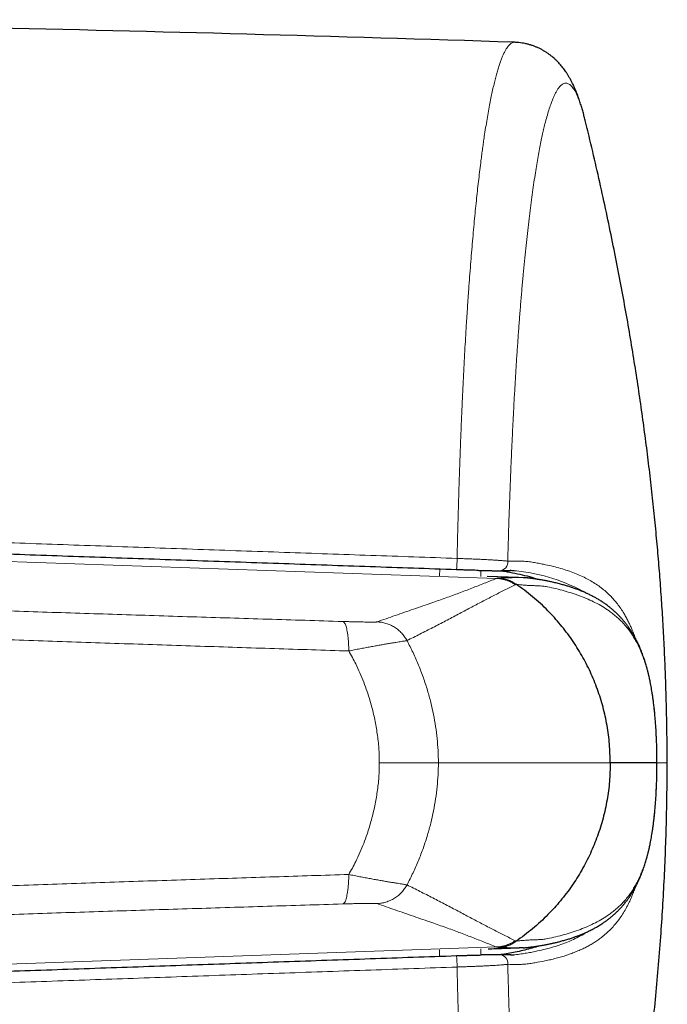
# Model space of a CAD drawing. Header units: millimetres. Extents: x 8 to 882, y 12 to 770.
# Tile 50 of 59: x 503 to 518, y 579 to 602. Entities that reach past the tile are written whole.
import ezdxf

# ---------------------------------------------------------------- set-up
doc = ezdxf.new("R2010")
doc.units = ezdxf.units.MM

msp = doc.modelspace()

# ---------------------------------------------------------------- linework, layer by layer
at = {"color": 7, "linetype": 'Continuous', "lineweight": 30}
for p, q in [((516.18, 599.171), (516.15, 599.293)), ((514.644, 588.989), (513.938, 589.013)), ((514.756, 588.987), (514.644, 588.989)), ((517.767, 584.818), (516.723, 584.818)), ((517.767, 584.818), (517.766, 584.818)), ((514.756, 580.648), (514.664, 580.647))]:
    msp.add_line(p, q, dxfattribs=at)
at = {"color": 252, "linetype": 'Continuous', "lineweight": 0}
for p, q in [((514.148, 588.97), (490.418, 589.799)), ((512.866, 589.032), (512.869, 589.183)), ((513.797, 589.151), (513.794, 589.012)), ((511.508, 584.818), (512.839, 584.818)), ((516.715, 584.818), (512.839, 584.818)), ((516.723, 584.818), (516.715, 584.818)), ((514.148, 580.665), (490.418, 579.837)), ((512.868, 580.453), (512.865, 580.604)), ((513.793, 580.624), (513.797, 580.485))]:
    msp.add_line(p, q, dxfattribs=at)
at = {"color": 252, "linetype": 'Continuous', "lineweight": 0, "flags": 128}
msp.add_lwpolyline([(514.549, 580.491), (514.554, 580.491), (514.604, 580.495), (514.604, 580.495), (514.604, 580.495)], dxfattribs=at)
at = {"color": 7, "linetype": 'Continuous', "lineweight": 30}
msp.add_arc((481.366, -399.27), 1000.876, 88.099513, 89.482671, dxfattribs=at)
at = {"color": 252, "linetype": 'Continuous', "lineweight": 0}
for centre, radius, start, end in [((510.463, 589.44), 2.798, 354.3889, 359.6482), ((514.21, 589.341), 0.195, 272.2068, 6.1588), ((514.204, 585.169), 3.992, 60.2522, 84.2515), ((510.463, 580.195), 2.798, 0.3518, 5.6111), ((514.21, 580.295), 0.195, 353.8414, 87.7852)]:
    msp.add_arc(centre, radius, start, end, dxfattribs=at)
for points, knots in [([(513.261, 589.423), (513.264, 589.543), (513.269, 589.784), (513.278, 590.141), (513.288, 590.496), (513.298, 590.848), (513.309, 591.195), (513.321, 591.538), (513.333, 591.878), (513.346, 592.215), (513.36, 592.548), (513.374, 592.872), (513.388, 593.187), (513.403, 593.493), (513.419, 593.796), (513.435, 594.094), (513.452, 594.388), (513.468, 594.651), (513.482, 594.885), (513.496, 595.09), (513.509, 595.292), (513.525, 595.52), (513.544, 595.772), (513.565, 596.045), (513.586, 596.313), (513.609, 596.575), (513.631, 596.832), (513.654, 597.078), (513.677, 597.314), (513.701, 597.54), (513.725, 597.76), (513.749, 597.975), (513.774, 598.183), (513.797, 598.366), (513.817, 598.526), (513.836, 598.665), (513.855, 598.801), (513.878, 598.958), (513.905, 599.134), (513.937, 599.325), (513.968, 599.507), (514, 599.676), (514.031, 599.833), (514.062, 599.978), (514.094, 600.115), (514.125, 600.24), (514.156, 600.355), (514.186, 600.46), (514.217, 600.556), (514.248, 600.644), (514.279, 600.723), (514.311, 600.796), (514.345, 600.863), (514.38, 600.922), (514.415, 600.97), (514.449, 601.007), (514.483, 601.034), (514.516, 601.05), (514.541, 601.056), (514.555, 601.055), (514.559, 601.054)], [0, 0, 0, 0, 0.018007, 0.036023, 0.054069, 0.072125, 0.090046, 0.10797, 0.125891, 0.143899, 0.16191, 0.179918, 0.197115, 0.214314, 0.231511, 0.248785, 0.266061, 0.283334, 0.29592, 0.308505, 0.321104, 0.333702, 0.35162, 0.369539, 0.387456, 0.40546, 0.423466, 0.44147, 0.458662, 0.475855, 0.493047, 0.510315, 0.527585, 0.544852, 0.557433, 0.570013, 0.582607, 0.595201, 0.615071, 0.634942, 0.654865, 0.674788, 0.693598, 0.712408, 0.731262, 0.750116, 0.76805, 0.785984, 0.803956, 0.821928, 0.839681, 0.857443, 0.877398, 0.897353, 0.917361, 0.937368, 0.956259, 0.97515, 0.994086, 1, 1, 1, 1]), ([(516.15, 599.293), (516.15, 599.294), (516.14, 599.336), (516.12, 599.411), (516.09, 599.518), (516.059, 599.618), (516.027, 599.712), (515.994, 599.799), (515.961, 599.875), (515.928, 599.94), (515.897, 599.995), (515.866, 600.039), (515.835, 600.076), (515.802, 600.104), (515.769, 600.124), (515.736, 600.135), (515.703, 600.136), (515.671, 600.129), (515.638, 600.113), (515.605, 600.087), (515.571, 600.052), (515.535, 600.006), (515.5, 599.95), (515.467, 599.886), (515.434, 599.816), (515.403, 599.74), (515.368, 599.645), (515.328, 599.526), (515.285, 599.38), (515.247, 599.233), (515.212, 599.09), (515.182, 598.956), (515.151, 598.81), (515.12, 598.652), (515.089, 598.482), (515.058, 598.303), (515.026, 598.11), (514.994, 597.903), (514.962, 597.68), (514.93, 597.446), (514.899, 597.201), (514.868, 596.946), (514.838, 596.681), (514.809, 596.408), (514.78, 596.122), (514.751, 595.825), (514.724, 595.517), (514.697, 595.199), (514.671, 594.878), (514.647, 594.553), (514.624, 594.226), (514.601, 593.889), (514.58, 593.545), (514.559, 593.191), (514.539, 592.831), (514.52, 592.465), (514.502, 592.089), (514.484, 591.704), (514.468, 591.31), (514.452, 590.91), (514.438, 590.516), (514.425, 590.128), (514.414, 589.747), (514.407, 589.49), (514.403, 589.362)], [0, 0, 0, 0, 0.000358, 0.015092, 0.029829, 0.044563, 0.060429, 0.0763, 0.092171, 0.108036, 0.122489, 0.136945, 0.151398, 0.166628, 0.181864, 0.197099, 0.212329, 0.227065, 0.241803, 0.25654, 0.272418, 0.288301, 0.304185, 0.320063, 0.334436, 0.348811, 0.363185, 0.383378, 0.403576, 0.423769, 0.438412, 0.453057, 0.4677, 0.483463, 0.49923, 0.514997, 0.530759, 0.54789, 0.565024, 0.582154, 0.599535, 0.616926, 0.63432, 0.651711, 0.669091, 0.686959, 0.704833, 0.722708, 0.740575, 0.757713, 0.774853, 0.791991, 0.809381, 0.826781, 0.844185, 0.861585, 0.878975, 0.896858, 0.914747, 0.932637, 0.95052, 0.967012, 0.983508, 1, 1, 1, 1]), ([(490.403, 590.224), (491.616, 590.182), (494.044, 590.096), (497.121, 589.988), (499.632, 589.899), (501.579, 589.831), (503.526, 589.763), (505.473, 589.695), (507.42, 589.627), (509.367, 589.559), (511.314, 589.491), (512.612, 589.446), (513.261, 589.423)], [0, 0, 0, 0, 0.159284, 0.318569, 0.403744, 0.488919, 0.574095, 0.659272, 0.744453, 0.829634, 0.914817, 1, 1, 1, 1]), ([(513.261, 589.423), (513.306, 589.421), (513.396, 589.418), (513.53, 589.413), (513.659, 589.408), (513.783, 589.402), (513.899, 589.397), (514.009, 589.391), (514.109, 589.385), (514.2, 589.379), (514.271, 589.374), (514.326, 589.37), (514.369, 589.366), (514.392, 589.363), (514.403, 589.362)], [0, 0, 0, 0, 0.089288, 0.178859, 0.268151, 0.357131, 0.446385, 0.535376, 0.625645, 0.716184, 0.806468, 0.870947, 0.935518, 1, 1, 1, 1]), ([(514.403, 589.362), (514.461, 589.362), (514.576, 589.364), (514.729, 589.363), (514.864, 589.352), (514.981, 589.335), (515.097, 589.313), (515.232, 589.286), (515.385, 589.254), (515.553, 589.211), (515.714, 589.162), (515.869, 589.109), (516.017, 589.049), (516.154, 588.984), (516.28, 588.915), (516.397, 588.843), (516.509, 588.763), (516.616, 588.675), (516.705, 588.591), (516.786, 588.506), (516.857, 588.422), (516.933, 588.322), (516.998, 588.224), (517.054, 588.13), (517.102, 588.043), (517.145, 587.957), (517.183, 587.871), (517.22, 587.783), (517.251, 587.703), (517.27, 587.649), (517.275, 587.632)], [0, 0, 0, 0, 0.046073, 0.092145, 0.125224, 0.158307, 0.191395, 0.22448, 0.275813, 0.327148, 0.378481, 0.427902, 0.477326, 0.526746, 0.569623, 0.612502, 0.655377, 0.696871, 0.738365, 0.763577, 0.797569, 0.830808, 0.864046, 0.88694, 0.909835, 0.932726, 0.950855, 0.968983, 0.990429, 1, 1, 1, 1]), ([(514.644, 588.989), (514.633, 588.989), (514.572, 588.99), (514.462, 588.988), (514.317, 588.984), (514.23, 588.981), (514.186, 588.98)], [0, 0, 0, 0, 0.070474, 0.379944, 0.68963, 1, 1, 1, 1]), ([(514.604, 589.141), (514.604, 589.141), (514.587, 589.143), (514.568, 589.144), (514.55, 589.145), (514.548, 589.145)], [0, 0, 0, 0, 0.000346, 0.886381, 1, 1, 1, 1]), ([(514.148, 588.97), (514.056, 588.934), (513.874, 588.862), (513.595, 588.751), (513.306, 588.641), (513.006, 588.532), (512.664, 588.411), (512.281, 588.279), (511.867, 588.136), (511.593, 588.04), (511.456, 587.992)], [0, 0, 0, 0, 0.112003, 0.224002, 0.335997, 0.447993, 0.559991, 0.706659, 0.853329, 1, 1, 1, 1]), ([(512.132, 587.571), (512.229, 587.619), (512.425, 587.717), (512.715, 587.865), (513.003, 588.014), (513.286, 588.164), (513.559, 588.309), (513.822, 588.448), (514.077, 588.58), (514.325, 588.708), (514.49, 588.789), (514.573, 588.829)], [0, 0, 0, 0, 0.111991, 0.223983, 0.335977, 0.447978, 0.559986, 0.669996, 0.780004, 0.890006, 1, 1, 1, 1]), ([(514.186, 588.98), (514.178, 588.978), (514.163, 588.975), (514.153, 588.972), (514.148, 588.97)], [0, 0, 0, 0, 0.500128, 1, 1, 1, 1]), ([(514.148, 588.97), (514.173, 588.969), (514.223, 588.966), (514.298, 588.952), (514.371, 588.931), (514.442, 588.904), (514.51, 588.87), (514.552, 588.843), (514.573, 588.829)], [0, 0, 0, 0, 0.165418, 0.33233, 0.5, 0.66767, 0.834582, 1, 1, 1, 1]), ([(514.573, 588.829), (514.576, 588.831), (514.582, 588.836), (514.584, 588.843), (514.585, 588.846)], [0, 0, 0, 0, 0.499889, 1, 1, 1, 1]), ([(514.592, 588.841), (514.628, 588.836), (514.699, 588.827), (514.802, 588.818), (514.902, 588.813), (515, 588.809), (515.097, 588.805), (515.192, 588.801), (515.329, 588.776), (515.489, 588.745), (515.678, 588.692), (515.862, 588.637), (516.041, 588.574), (516.216, 588.504), (516.382, 588.426), (516.541, 588.339), (516.674, 588.252), (516.784, 588.17), (516.873, 588.095), (516.96, 588.013), (517.043, 587.923), (517.117, 587.832), (517.183, 587.74), (517.242, 587.65), (517.299, 587.551), (517.354, 587.445), (517.403, 587.336), (517.447, 587.226), (517.486, 587.116), (517.523, 586.997), (517.557, 586.878), (517.586, 586.759), (517.612, 586.644), (517.636, 586.52), (517.658, 586.392), (517.678, 586.261), (517.696, 586.127), (517.712, 585.985), (517.726, 585.836), (517.737, 585.688), (517.747, 585.545), (517.754, 585.407), (517.759, 585.266), (517.764, 585.121), (517.767, 584.971), (517.767, 584.87), (517.767, 584.818)], [0, 0, 0, 0, 0.022757, 0.04546, 0.068235, 0.091048, 0.113876, 0.136524, 0.158901, 0.200908, 0.242892, 0.284853, 0.329778, 0.374676, 0.419558, 0.464404, 0.509167, 0.537611, 0.566042, 0.594435, 0.62276, 0.650996, 0.673109, 0.695155, 0.717129, 0.73903, 0.760865, 0.778206, 0.795541, 0.81285, 0.830066, 0.84349, 0.856803, 0.870053, 0.883233, 0.89508, 0.906737, 0.91835, 0.929995, 0.941562, 0.951121, 0.960656, 0.970252, 0.97999, 0.989782, 1, 1, 1, 1]), ([(510.683, 588.001), (510.4, 588.01), (509.835, 588.027), (508.986, 588.053), (508.136, 588.08), (507.286, 588.106), (506.44, 588.133), (505.597, 588.16), (504.757, 588.187), (503.917, 588.214), (503.005, 588.244), (502.022, 588.277), (500.969, 588.312), (499.914, 588.347), (498.857, 588.383), (497.8, 588.42), (496.741, 588.456), (496.034, 588.481), (495.68, 588.493)], [0, 0, 0, 0, 0.057372, 0.114598, 0.17171, 0.22874, 0.285725, 0.34169, 0.397668, 0.453667, 0.509694, 0.579598, 0.649549, 0.71954, 0.789565, 0.859628, 0.929752, 1, 1, 1, 1]), ([(510.683, 588.001), (510.689, 588), (510.701, 587.996), (510.718, 587.979), (510.735, 587.951), (510.751, 587.913), (510.766, 587.865), (510.779, 587.807), (510.791, 587.74), (510.801, 587.667), (510.809, 587.588), (510.814, 587.505), (510.818, 587.421), (510.819, 587.364), (510.819, 587.336)], [0, 0, 0, 0, 0.078347, 0.159284, 0.242418, 0.327281, 0.413336, 0.5, 0.586664, 0.672719, 0.757582, 0.840716, 0.921653, 1, 1, 1, 1]), ([(511.456, 587.992), (511.453, 587.991), (511.447, 587.99), (511.423, 587.989), (511.388, 587.988), (511.342, 587.988), (511.286, 587.988), (511.221, 587.989), (511.147, 587.99), (511.065, 587.991), (510.977, 587.993), (510.883, 587.996), (510.785, 587.998), (510.717, 588), (510.683, 588.001)], [0, 0, 0, 0, 0.080836, 0.161276, 0.242242, 0.323763, 0.405514, 0.487771, 0.570788, 0.654788, 0.739816, 0.825801, 0.912595, 1, 1, 1, 1]), ([(511.456, 587.992), (511.49, 587.99), (511.558, 587.985), (511.659, 587.961), (511.757, 587.924), (511.851, 587.874), (511.938, 587.811), (512.014, 587.739), (512.08, 587.659), (512.115, 587.6), (512.132, 587.571)], [0, 0, 0, 0, 0.121274, 0.245686, 0.372283, 0.5, 0.627717, 0.754314, 0.878726, 1, 1, 1, 1]), ([(495.719, 587.854), (496.075, 587.841), (496.788, 587.815), (497.856, 587.776), (498.922, 587.738), (499.987, 587.7), (501.051, 587.662), (502.113, 587.625), (503.107, 587.591), (504.034, 587.559), (504.894, 587.53), (505.753, 587.501), (506.611, 587.473), (507.462, 587.444), (508.307, 587.417), (509.146, 587.39), (509.983, 587.363), (510.54, 587.345), (510.819, 587.336)], [0, 0, 0, 0, 0.070365, 0.140644, 0.210842, 0.280975, 0.351057, 0.421106, 0.491138, 0.548032, 0.604933, 0.661847, 0.718786, 0.775759, 0.831757, 0.887797, 0.943879, 1, 1, 1, 1]), ([(510.819, 587.336), (510.861, 587.345), (510.945, 587.362), (511.069, 587.386), (511.19, 587.409), (511.307, 587.431), (511.419, 587.451), (511.526, 587.47), (511.626, 587.487), (511.72, 587.503), (511.805, 587.517), (511.883, 587.53), (511.951, 587.541), (512.009, 587.55), (512.057, 587.558), (512.094, 587.564), (512.12, 587.568), (512.128, 587.57), (512.132, 587.571)], [0, 0, 0, 0, 0.061346, 0.123048, 0.185018, 0.247171, 0.309432, 0.371749, 0.434095, 0.496481, 0.558973, 0.621628, 0.684494, 0.747643, 0.810751, 0.873635, 0.93661, 1, 1, 1, 1]), ([(512.839, 584.818), (512.839, 584.818), (512.839, 584.909), (512.834, 585.09), (512.813, 585.362), (512.779, 585.634), (512.731, 585.906), (512.67, 586.177), (512.594, 586.454), (512.503, 586.736), (512.393, 587.02), (512.271, 587.3), (512.178, 587.48), (512.132, 587.571)], [0, 0, 0, 0, 0.000021, 0.094813, 0.189669, 0.284469, 0.381352, 0.478292, 0.575181, 0.681319, 0.787591, 0.893862, 1, 1, 1, 1]), ([(510.819, 587.336), (510.846, 587.288), (510.901, 587.192), (510.985, 587.027), (511.071, 586.842), (511.157, 586.636), (511.227, 586.443), (511.285, 586.265), (511.331, 586.105), (511.372, 585.946), (511.407, 585.789), (511.437, 585.63), (511.462, 585.47), (511.483, 585.309), (511.497, 585.146), (511.507, 584.982), (511.508, 584.873), (511.508, 584.818)], [0, 0, 0, 0, 0.062795, 0.1255905, 0.210213, 0.2948764, 0.3795021, 0.4436534, 0.5078046, 0.5686475, 0.6296374, 0.690627, 0.7521329, 0.8136383, 0.8756941, 0.9377491, 1, 1, 1, 1]), ([(510.819, 582.299), (510.846, 582.347), (510.901, 582.444), (510.985, 582.608), (511.071, 582.793), (511.157, 583), (511.227, 583.193), (511.285, 583.371), (511.331, 583.531), (511.372, 583.689), (511.407, 583.846), (511.437, 584.005), (511.462, 584.165), (511.483, 584.327), (511.497, 584.49), (511.507, 584.653), (511.508, 584.763), (511.508, 584.818)], [0, 0, 0, 0, 0.062795, 0.12559, 0.210213, 0.294876, 0.379502, 0.443653, 0.507805, 0.568648, 0.629637, 0.690627, 0.752133, 0.813638, 0.875694, 0.937749, 1, 1, 1, 1]), ([(512.839, 584.818), (512.839, 584.818), (512.839, 584.727), (512.834, 584.545), (512.813, 584.274), (512.779, 584.002), (512.731, 583.73), (512.67, 583.458), (512.594, 583.181), (512.503, 582.9), (512.393, 582.615), (512.271, 582.336), (512.178, 582.155), (512.132, 582.065)], [0, 0, 0, 0, 0.000021, 0.094813, 0.189669, 0.284469, 0.381352, 0.478292, 0.575181, 0.681319, 0.787591, 0.893862, 1, 1, 1, 1]), ([(514.592, 580.795), (514.628, 580.799), (514.699, 580.808), (514.802, 580.817), (514.902, 580.823), (515, 580.827), (515.097, 580.83), (515.192, 580.834), (515.329, 580.86), (515.489, 580.891), (515.678, 580.943), (515.862, 580.999), (516.041, 581.061), (516.216, 581.132), (516.382, 581.209), (516.541, 581.297), (516.674, 581.383), (516.784, 581.466), (516.873, 581.541), (516.96, 581.622), (517.043, 581.712), (517.117, 581.803), (517.183, 581.895), (517.242, 581.986), (517.299, 582.084), (517.354, 582.191), (517.403, 582.3), (517.447, 582.41), (517.486, 582.519), (517.523, 582.638), (517.557, 582.758), (517.586, 582.876), (517.612, 582.992), (517.636, 583.116), (517.658, 583.244), (517.678, 583.375), (517.696, 583.509), (517.712, 583.651), (517.726, 583.8), (517.737, 583.947), (517.747, 584.09), (517.754, 584.228), (517.759, 584.37), (517.764, 584.515), (517.767, 584.665), (517.767, 584.766), (517.767, 584.818)], [0, 0, 0, 0, 0.022757, 0.04546, 0.068235, 0.091048, 0.113876, 0.136524, 0.158901, 0.200908, 0.242892, 0.284853, 0.329778, 0.374676, 0.419558, 0.464404, 0.509167, 0.537611, 0.566042, 0.594435, 0.62276, 0.650996, 0.673109, 0.695155, 0.717129, 0.73903, 0.760865, 0.778206, 0.795541, 0.81285, 0.830066, 0.84349, 0.856803, 0.870053, 0.883233, 0.89508, 0.906737, 0.91835, 0.929995, 0.941562, 0.951121, 0.960656, 0.970252, 0.97999, 0.989782, 1, 1, 1, 1]), ([(517.768, 584.818), (517.785, 584.818), (517.872, 584.818), (517.949, 584.818), (518.005, 584.818), (517.993, 584.818), (517.992, 584.818)], [0, 0, 0, 0, 0.10395, 0.516121, 0.928965, 1, 1, 1, 1]), ([(495.719, 581.782), (496.075, 581.795), (496.788, 581.821), (497.856, 581.86), (498.922, 581.898), (499.987, 581.936), (501.051, 581.973), (502.113, 582.01), (503.107, 582.044), (504.034, 582.076), (504.894, 582.105), (505.753, 582.134), (506.611, 582.163), (507.462, 582.191), (508.307, 582.219), (509.146, 582.246), (509.983, 582.273), (510.54, 582.29), (510.819, 582.299)], [0, 0, 0, 0, 0.0703648, 0.1406441, 0.2108425, 0.2809749, 0.3510573, 0.4211062, 0.4911379, 0.5480325, 0.6049329, 0.6618475, 0.7187859, 0.7757594, 0.831757, 0.8877973, 0.9438794, 1, 1, 1, 1]), ([(510.683, 581.634), (510.689, 581.636), (510.701, 581.639), (510.718, 581.657), (510.735, 581.684), (510.751, 581.722), (510.766, 581.771), (510.779, 581.829), (510.791, 581.895), (510.801, 581.969), (510.809, 582.048), (510.814, 582.13), (510.818, 582.214), (510.819, 582.271), (510.819, 582.299)], [0, 0, 0, 0, 0.078347, 0.159284, 0.242418, 0.327281, 0.413336, 0.5, 0.586664, 0.672719, 0.757582, 0.840716, 0.921653, 1, 1, 1, 1]), ([(510.819, 582.299), (510.861, 582.291), (510.945, 582.273), (511.069, 582.249), (511.19, 582.226), (511.307, 582.205), (511.419, 582.184), (511.526, 582.165), (511.626, 582.148), (511.72, 582.132), (511.805, 582.118), (511.883, 582.105), (511.951, 582.094), (512.009, 582.085), (512.057, 582.077), (512.094, 582.071), (512.12, 582.067), (512.128, 582.066), (512.132, 582.065)], [0, 0, 0, 0, 0.061346, 0.123048, 0.185018, 0.247171, 0.309432, 0.371749, 0.434095, 0.496481, 0.558973, 0.621628, 0.684494, 0.747643, 0.810751, 0.873635, 0.93661, 1, 1, 1, 1]), ([(511.456, 581.643), (511.49, 581.646), (511.558, 581.651), (511.659, 581.675), (511.757, 581.712), (511.851, 581.762), (511.938, 581.824), (512.014, 581.897), (512.08, 581.977), (512.115, 582.036), (512.132, 582.065)], [0, 0, 0, 0, 0.121274, 0.245686, 0.372283, 0.5, 0.627717, 0.754314, 0.878726, 1, 1, 1, 1]), ([(512.132, 582.065), (512.229, 582.016), (512.425, 581.918), (512.715, 581.77), (513.003, 581.621), (513.286, 581.472), (513.559, 581.326), (513.822, 581.188), (514.077, 581.056), (514.325, 580.927), (514.49, 580.847), (514.573, 580.806)], [0, 0, 0, 0, 0.1119912, 0.2239828, 0.3359774, 0.4479783, 0.5599865, 0.6699961, 0.7800044, 0.8900056, 1, 1, 1, 1]), ([(517.275, 582.004), (517.27, 581.987), (517.251, 581.932), (517.221, 581.855), (517.186, 581.77), (517.152, 581.695), (517.118, 581.625), (517.071, 581.535), (517.011, 581.431), (516.936, 581.318), (516.859, 581.215), (516.786, 581.13), (516.707, 581.046), (516.62, 580.964), (516.524, 580.885), (516.433, 580.819), (516.348, 580.762), (516.261, 580.71), (516.167, 580.659), (516.066, 580.61), (515.957, 580.562), (515.846, 580.519), (515.731, 580.479), (515.613, 580.443), (515.492, 580.409), (515.368, 580.378), (515.211, 580.344), (515.055, 580.316), (514.902, 580.291), (514.793, 580.276), (514.691, 580.272), (514.565, 580.272), (514.468, 580.273), (514.403, 580.274)], [0, 0, 0, 0, 0.009432, 0.03103, 0.047996, 0.06497, 0.082084, 0.099198, 0.133471, 0.167826, 0.202207, 0.236433, 0.260989, 0.301539, 0.342108, 0.373763, 0.405418, 0.437094, 0.468771, 0.505641, 0.54251, 0.579399, 0.616288, 0.653886, 0.691485, 0.729096, 0.766707, 0.831632, 0.864104, 0.896573, 0.922425, 0.948279, 1, 1, 1, 1]), ([(510.683, 581.634), (510.4, 581.626), (509.835, 581.608), (508.986, 581.582), (508.136, 581.556), (507.286, 581.529), (506.44, 581.503), (505.597, 581.476), (504.757, 581.449), (503.917, 581.421), (503.005, 581.391), (502.022, 581.359), (500.969, 581.324), (499.914, 581.288), (498.857, 581.252), (497.8, 581.216), (496.741, 581.179), (496.034, 581.155), (495.68, 581.142)], [0, 0, 0, 0, 0.057372, 0.114598, 0.17171, 0.22874, 0.285725, 0.34169, 0.397668, 0.453667, 0.509694, 0.579598, 0.649549, 0.71954, 0.789565, 0.859628, 0.929752, 1, 1, 1, 1]), ([(511.456, 581.643), (511.453, 581.644), (511.447, 581.645), (511.423, 581.646), (511.388, 581.647), (511.342, 581.648), (511.286, 581.647), (511.221, 581.647), (511.147, 581.646), (511.065, 581.644), (510.977, 581.642), (510.883, 581.64), (510.785, 581.637), (510.717, 581.635), (510.683, 581.634)], [0, 0, 0, 0, 0.080836, 0.161276, 0.242242, 0.323763, 0.405514, 0.487771, 0.570788, 0.654788, 0.739816, 0.825801, 0.912595, 1, 1, 1, 1]), ([(514.148, 580.665), (514.056, 580.701), (513.874, 580.773), (513.595, 580.885), (513.306, 580.994), (513.006, 581.104), (512.664, 581.224), (512.281, 581.356), (511.867, 581.5), (511.593, 581.595), (511.456, 581.643)], [0, 0, 0, 0, 0.112003, 0.224002, 0.335997, 0.447993, 0.559991, 0.706659, 0.853329, 1, 1, 1, 1]), ([(514.148, 580.665), (514.173, 580.667), (514.223, 580.67), (514.298, 580.684), (514.371, 580.704), (514.442, 580.732), (514.51, 580.765), (514.552, 580.793), (514.573, 580.806)], [0, 0, 0, 0, 0.165418, 0.33233, 0.5, 0.66767, 0.834582, 1, 1, 1, 1]), ([(514.573, 580.806), (514.576, 580.804), (514.582, 580.8), (514.584, 580.793), (514.585, 580.789)], [0, 0, 0, 0, 0.499889, 1, 1, 1, 1]), ([(514.604, 580.495), (514.604, 580.495), (514.649, 580.5), (514.736, 580.512), (514.861, 580.532), (515.005, 580.559), (515.168, 580.594), (515.346, 580.639), (515.518, 580.69), (515.685, 580.748), (515.846, 580.815), (516.002, 580.892), (516.113, 580.952), (516.17, 580.992), (516.179, 580.998)], [0, 0, 0, 0, 0.0000105, 0.0724946, 0.1449873, 0.2174804, 0.3263103, 0.4351398, 0.5441424, 0.6531669, 0.7616604, 0.8701862, 0.9807892, 1, 1, 1, 1]), ([(514.186, 580.656), (514.178, 580.657), (514.163, 580.66), (514.153, 580.664), (514.148, 580.665)], [0, 0, 0, 0, 0.500128, 1, 1, 1, 1]), ([(514.664, 580.647), (514.646, 580.647), (514.579, 580.646), (514.462, 580.648), (514.317, 580.651), (514.23, 580.654), (514.186, 580.656)], [0, 0, 0, 0, 0.108584, 0.405366, 0.702355, 1, 1, 1, 1]), ([(513.261, 580.213), (512.612, 580.19), (511.315, 580.145), (509.368, 580.077), (507.421, 580.009), (505.474, 579.941), (503.527, 579.873), (501.58, 579.805), (499.632, 579.736), (497.121, 579.648), (494.044, 579.54), (491.616, 579.454), (490.403, 579.411)], [0, 0, 0, 0, 0.085176, 0.170351, 0.255528, 0.340706, 0.425884, 0.511066, 0.596248, 0.681431, 0.840714, 1, 1, 1, 1]), ([(514.403, 580.274), (514.395, 580.273), (514.378, 580.271), (514.348, 580.268), (514.315, 580.265), (514.273, 580.261), (514.221, 580.258), (514.157, 580.253), (514.085, 580.249), (514.009, 580.244), (513.928, 580.24), (513.843, 580.236), (513.753, 580.232), (513.66, 580.228), (513.563, 580.224), (513.465, 580.22), (513.364, 580.216), (513.296, 580.214), (513.261, 580.213)], [0, 0, 0, 0, 0.048115, 0.096414, 0.144865, 0.193508, 0.260194, 0.327294, 0.395717, 0.464604, 0.530522, 0.59687, 0.66389, 0.731836, 0.797703, 0.864496, 0.931762, 1, 1, 1, 1]), ([(513.261, 580.213), (513.264, 580.092), (513.269, 579.852), (513.278, 579.494), (513.288, 579.139), (513.298, 578.789), (513.309, 578.445), (513.321, 578.106), (513.333, 577.77), (513.345, 577.437), (513.359, 577.108), (513.373, 576.786), (513.387, 576.471), (513.402, 576.163), (513.418, 575.859), (513.434, 575.559), (513.451, 575.263), (513.467, 574.998), (513.482, 574.761), (513.495, 574.552), (513.509, 574.347), (513.525, 574.118), (513.543, 573.867), (513.564, 573.597), (513.585, 573.332), (513.607, 573.073), (513.63, 572.819), (513.653, 572.575), (513.676, 572.338), (513.699, 572.111), (513.723, 571.889), (513.747, 571.673), (513.772, 571.464), (513.795, 571.279), (513.817, 571.116), (513.836, 570.975), (513.855, 570.837), (513.878, 570.679), (513.905, 570.505), (513.936, 570.316), (513.967, 570.136), (513.998, 569.968), (514.029, 569.811), (514.06, 569.665), (514.092, 569.528), (514.123, 569.401), (514.154, 569.285), (514.185, 569.179), (514.216, 569.082), (514.248, 568.993), (514.279, 568.913), (514.311, 568.84), (514.344, 568.773), (514.379, 568.715), (514.413, 568.667), (514.447, 568.63), (514.481, 568.603), (514.514, 568.586), (514.54, 568.579), (514.555, 568.581), (514.559, 568.581)], [0, 0, 0, 0, 0.018007, 0.036023, 0.054069, 0.072125, 0.089824, 0.107526, 0.125226, 0.143009, 0.160795, 0.178578, 0.195858, 0.21314, 0.23042, 0.247778, 0.265138, 0.282495, 0.29529, 0.308085, 0.320894, 0.333702, 0.351398, 0.369096, 0.386791, 0.40457, 0.422351, 0.44013, 0.457404, 0.474681, 0.491956, 0.509308, 0.526662, 0.544014, 0.556803, 0.569593, 0.582397, 0.595201, 0.614783, 0.634364, 0.653996, 0.673627, 0.692487, 0.711347, 0.730251, 0.749155, 0.767266, 0.785376, 0.803526, 0.821676, 0.839555, 0.857443, 0.877108, 0.896773, 0.916489, 0.936204, 0.955145, 0.974086, 0.993071, 1, 1, 1, 1]), ([(516.158, 570.374), (516.152, 570.35), (516.135, 570.278), (516.105, 570.169), (516.068, 570.046), (516.031, 569.935), (515.996, 569.84), (515.961, 569.76), (515.926, 569.689), (515.888, 569.627), (515.849, 569.575), (515.809, 569.536), (515.77, 569.511), (515.731, 569.499), (515.693, 569.5), (515.654, 569.513), (515.615, 569.539), (515.575, 569.578), (515.537, 569.627), (515.501, 569.686), (515.464, 569.755), (515.426, 569.839), (515.386, 569.94), (515.346, 570.054), (515.308, 570.179), (515.27, 570.313), (515.233, 570.456), (515.197, 570.612), (515.16, 570.78), (515.124, 570.961), (515.09, 571.145), (515.058, 571.332), (515.025, 571.532), (514.991, 571.756), (514.955, 572.004), (514.92, 572.264), (514.886, 572.536), (514.853, 572.823), (514.819, 573.126), (514.786, 573.445), (514.755, 573.776), (514.725, 574.106), (514.697, 574.436), (514.67, 574.768), (514.644, 575.116), (514.619, 575.48), (514.594, 575.852), (514.571, 576.233), (514.548, 576.627), (514.527, 577.035), (514.506, 577.458), (514.486, 577.887), (514.468, 578.31), (514.452, 578.725), (514.438, 579.119), (514.425, 579.508), (514.414, 579.889), (514.407, 580.145), (514.403, 580.274)], [0, 0, 0, 0, 0.008658, 0.026125, 0.043993, 0.061865, 0.079734, 0.095563, 0.111392, 0.129766, 0.148148, 0.16653, 0.184904, 0.202368, 0.219836, 0.2373, 0.255178, 0.273059, 0.290937, 0.306779, 0.322621, 0.340892, 0.359172, 0.377451, 0.395723, 0.413083, 0.430447, 0.447807, 0.465561, 0.48332, 0.501074, 0.516799, 0.532524, 0.551397, 0.570282, 0.589171, 0.608056, 0.626928, 0.646663, 0.666407, 0.686151, 0.705886, 0.723719, 0.741551, 0.760432, 0.779325, 0.798223, 0.817117, 0.835997, 0.855745, 0.875503, 0.895261, 0.915009, 0.932857, 0.950706, 0.967136, 0.983569, 1, 1, 1, 1])]:
    msp.add_open_spline(points, degree=3, knots=knots, dxfattribs=at)
at = {"color": 7, "linetype": 'Continuous', "lineweight": 30}
for points, knots in [([(516.149, 599.297), (516.149, 599.298), (516.14, 599.334), (516.122, 599.404), (516.093, 599.509), (516.063, 599.613), (516.029, 599.72), (515.993, 599.825), (515.955, 599.923), (515.919, 600.009), (515.885, 600.086), (515.851, 600.156), (515.818, 600.219), (515.784, 600.278), (515.751, 600.333), (515.717, 600.385), (515.683, 600.434), (515.647, 600.481), (515.611, 600.526), (515.574, 600.569), (515.535, 600.611), (515.493, 600.653), (515.449, 600.694), (515.402, 600.734), (515.352, 600.773), (515.298, 600.812), (515.242, 600.848), (515.184, 600.882), (515.124, 600.914), (515.061, 600.943), (514.997, 600.969), (514.931, 600.992), (514.863, 601.011), (514.794, 601.028), (514.725, 601.04), (514.654, 601.049), (514.599, 601.054), (514.567, 601.055), (514.558, 601.055)], [0, 0, 0, 0, 0.001105, 0.051784, 0.103862, 0.157684, 0.213948, 0.273855, 0.327618, 0.375439, 0.417778, 0.455175, 0.489509, 0.520716, 0.549444, 0.57613, 0.601116, 0.624678, 0.647039, 0.668385, 0.68887, 0.708628, 0.729841, 0.748831, 0.769251, 0.789232, 0.808826, 0.828104, 0.847121, 0.865923, 0.884547, 0.90302, 0.921364, 0.939596, 0.957732, 0.975784, 0.993764, 1, 1, 1, 1]), ([(517.996, 584.818), (517.997, 584.907), (517.997, 585.159), (517.992, 585.58), (517.982, 586.084), (517.967, 586.6), (517.947, 587.129), (517.921, 587.671), (517.89, 588.21), (517.854, 588.744), (517.813, 589.274), (517.766, 589.815), (517.713, 590.366), (517.654, 590.928), (517.589, 591.492), (517.518, 592.057), (517.442, 592.623), (517.359, 593.199), (517.269, 593.784), (517.172, 594.38), (517.067, 594.985), (516.954, 595.599), (516.831, 596.234), (516.698, 596.889), (516.553, 597.564), (516.399, 598.25), (516.274, 598.787), (516.198, 599.095), (516.179, 599.171)], [0, 0, 0, 0, 0.0184071, 0.0522828, 0.0870242, 0.1226366, 0.1591258, 0.1964981, 0.2347597, 0.2706199, 0.3072386, 0.3446216, 0.3827748, 0.4217048, 0.4614182, 0.5000636, 0.5394355, 0.5795405, 0.6203854, 0.6619772, 0.7043233, 0.747431, 0.791308, 0.8381079, 0.8857696, 0.9343024, 0.9837155, 1, 1, 1, 1]), ([(513.248, 589.167), (512.599, 589.189), (511.302, 589.234), (509.355, 589.301), (507.409, 589.368), (505.462, 589.436), (503.515, 589.503), (501.569, 589.571), (499.622, 589.638), (498.324, 589.683), (497.675, 589.706)], [0, 0, 0, 0, 0.124995, 0.249991, 0.374988, 0.499986, 0.624985, 0.749988, 0.874994, 1, 1, 1, 1]), ([(513.739, 589.152), (513.738, 589.152), (513.713, 589.153), (513.661, 589.154), (513.583, 589.156), (513.502, 589.158), (513.419, 589.161), (513.334, 589.164), (513.277, 589.166), (513.248, 589.167)], [0, 0, 0, 0, 0.003712, 0.17055, 0.338582, 0.500974, 0.664499, 0.831623, 1, 1, 1, 1]), ([(513.742, 589.152), (513.747, 589.152), (513.769, 589.151), (513.807, 589.151), (513.857, 589.15), (513.905, 589.149), (513.95, 589.148), (513.994, 589.147), (514.034, 589.147), (514.073, 589.146), (514.108, 589.146), (514.141, 589.146), (514.171, 589.146), (514.197, 589.146), (514.211, 589.146), (514.217, 589.146)], [0, 0, 0, 0, 0.019289, 0.100285, 0.181359, 0.262216, 0.343242, 0.425046, 0.507431, 0.590415, 0.674014, 0.758254, 0.843202, 0.928855, 1, 1, 1, 1]), ([(514.217, 589.146), (514.248, 589.146), (514.307, 589.147), (514.386, 589.147), (514.441, 589.147), (514.467, 589.147), (514.472, 589.147)], [0, 0, 0, 0, 0.356773, 0.676503, 0.931156, 1, 1, 1, 1]), ([(514.233, 589.146), (514.248, 589.144), (514.302, 589.138), (514.394, 589.122), (514.546, 589.094), (514.731, 589.055), (514.933, 589.004), (515.056, 588.963), (515.112, 588.945)], [0, 0, 0, 0, 0.046761, 0.171705, 0.296637, 0.546949, 0.797259, 1, 1, 1, 1]), ([(514.548, 589.145), (514.534, 589.145), (514.504, 589.146), (514.474, 589.147), (514.459, 589.147)], [0, 0, 0, 0, 0.477589, 1, 1, 1, 1]), ([(517.768, 584.818), (517.768, 584.836), (517.767, 584.901), (517.766, 585.011), (517.763, 585.144), (517.76, 585.272), (517.754, 585.402), (517.748, 585.533), (517.739, 585.665), (517.73, 585.789), (517.72, 585.909), (517.708, 586.023), (517.696, 586.131), (517.684, 586.229), (517.671, 586.317), (517.659, 586.397), (517.647, 586.468), (517.635, 586.536), (517.623, 586.599), (517.612, 586.658), (517.601, 586.706), (517.592, 586.747), (517.585, 586.779), (517.579, 586.803), (517.576, 586.819), (517.573, 586.83), (517.57, 586.84), (517.567, 586.852), (517.563, 586.868), (517.557, 586.892), (517.549, 586.925), (517.537, 586.968), (517.524, 587.015), (517.506, 587.074), (517.484, 587.142), (517.461, 587.21), (517.439, 587.27), (517.419, 587.322), (517.399, 587.372), (517.38, 587.416), (517.363, 587.455), (517.348, 587.488), (517.335, 587.516), (517.323, 587.54), (517.312, 587.563), (517.3, 587.586), (517.285, 587.614), (517.266, 587.649), (517.244, 587.688), (517.221, 587.727), (517.196, 587.768), (517.169, 587.809), (517.142, 587.85), (517.117, 587.885), (517.094, 587.917), (517.071, 587.946), (517.047, 587.977), (517.022, 588.008), (516.997, 588.038), (516.973, 588.065), (516.952, 588.088), (516.931, 588.111), (516.907, 588.136), (516.879, 588.164), (516.849, 588.193), (516.819, 588.221), (516.791, 588.246), (516.756, 588.277), (516.714, 588.311), (516.667, 588.348), (516.625, 588.379), (516.59, 588.404), (516.56, 588.425), (516.528, 588.446), (516.494, 588.468), (516.459, 588.49), (516.423, 588.511), (516.389, 588.531), (516.356, 588.549), (516.321, 588.568), (516.283, 588.587), (516.246, 588.606), (516.209, 588.623), (516.172, 588.641), (516.132, 588.659), (516.089, 588.677), (516.045, 588.695), (516.002, 588.712), (515.965, 588.726), (515.933, 588.738), (515.904, 588.748), (515.873, 588.759), (515.84, 588.77), (515.804, 588.781), (515.766, 588.794), (515.725, 588.806), (515.683, 588.818), (515.638, 588.831), (515.591, 588.844), (515.541, 588.857), (515.49, 588.869), (515.44, 588.881), (515.394, 588.891), (515.353, 588.9), (515.317, 588.908), (515.282, 588.914), (515.245, 588.922), (515.204, 588.929), (515.16, 588.937), (515.12, 588.944), (515.084, 588.949), (515.054, 588.954), (515.023, 588.959), (514.992, 588.963), (514.962, 588.968), (514.939, 588.971), (514.922, 588.973), (514.911, 588.975), (514.9, 588.976), (514.891, 588.977), (514.882, 588.978), (514.87, 588.98), (514.855, 588.981), (514.837, 588.983), (514.812, 588.985), (514.784, 588.986), (514.764, 588.987), (514.753, 588.988)], [0, 0, 0, 0, 0.0041381, 0.0144856, 0.0246208, 0.0342359, 0.0434576, 0.0545078, 0.065112, 0.0753345, 0.085149, 0.0958288, 0.1058624, 0.1152992, 0.1241922, 0.1325615, 0.1403571, 0.1475541, 0.1555615, 0.1626271, 0.1687429, 0.1739183, 0.1781484, 0.1814271, 0.1833326, 0.1846463, 0.1858157, 0.1874837, 0.1896562, 0.1923347, 0.1973051, 0.2034241, 0.2106582, 0.2182361, 0.2302274, 0.2423068, 0.2515066, 0.2607478, 0.2697902, 0.2780203, 0.2854077, 0.2919516, 0.2973481, 0.3020002, 0.3065309, 0.3113386, 0.316424, 0.3248151, 0.3336355, 0.3425436, 0.3518185, 0.3619029, 0.3722732, 0.3820192, 0.3893457, 0.3971385, 0.4055271, 0.4145117, 0.4232683, 0.4310875, 0.4379671, 0.4443206, 0.4519432, 0.4610437, 0.4710902, 0.4805355, 0.4893176, 0.4978107, 0.5128775, 0.5271964, 0.5406103, 0.5494542, 0.5583177, 0.567342, 0.5770664, 0.5874813, 0.5975208, 0.6069401, 0.6158568, 0.6255765, 0.6360822, 0.6464886, 0.6562948, 0.6655153, 0.6766386, 0.688236, 0.7002549, 0.7115808, 0.7217647, 0.7289886, 0.7363832, 0.7443781, 0.752944, 0.7615964, 0.7719116, 0.782123, 0.7927158, 0.8038996, 0.8156742, 0.8276577, 0.8408442, 0.8529629, 0.8641332, 0.8745522, 0.8822192, 0.8903813, 0.899075, 0.9083362, 0.9183988, 0.9292962, 0.9357645, 0.9424971, 0.9494959, 0.9566796, 0.9631366, 0.9686148, 0.9711127, 0.9733362, 0.9752356, 0.9767908, 0.9782287, 0.979841, 0.9823673, 0.9858405, 0.9898482, 0.994565, 1, 1, 1, 1]), ([(514.186, 588.98), (514.222, 588.977), (514.293, 588.971), (514.397, 588.943), (514.498, 588.902), (514.558, 588.863), (514.589, 588.843)], [0, 0, 0, 0, 0.247799, 0.498727, 0.750304, 1, 1, 1, 1]), ([(516.715, 584.818), (516.711, 584.958), (516.704, 585.24), (516.647, 585.658), (516.558, 586.071), (516.431, 586.474), (516.271, 586.864), (516.078, 587.24), (515.852, 587.597), (515.597, 587.933), (515.303, 588.258), (514.97, 588.567), (514.717, 588.751), (514.59, 588.842)], [0, 0, 0, 0, 0.089092, 0.178184, 0.267274, 0.356365, 0.445458, 0.53455, 0.623643, 0.712736, 0.801827, 0.900912, 1, 1, 1, 1]), ([(516.715, 584.818), (516.711, 584.677), (516.704, 584.396), (516.647, 583.977), (516.558, 583.565), (516.431, 583.162), (516.271, 582.771), (516.078, 582.396), (515.852, 582.039), (515.597, 581.702), (515.303, 581.378), (514.97, 581.069), (514.717, 580.885), (514.59, 580.793)], [0, 0, 0, 0, 0.0890918, 0.1781843, 0.2672741, 0.3563646, 0.4454582, 0.5345505, 0.6236427, 0.7127364, 0.8018269, 0.900912, 1, 1, 1, 1]), ([(514.753, 580.648), (514.763, 580.648), (514.782, 580.649), (514.808, 580.65), (514.831, 580.652), (514.85, 580.654), (514.863, 580.655), (514.876, 580.657), (514.885, 580.658), (514.891, 580.658), (514.898, 580.659), (514.908, 580.661), (514.924, 580.663), (514.946, 580.666), (514.971, 580.669), (514.999, 580.673), (515.028, 580.677), (515.058, 580.682), (515.086, 580.686), (515.121, 580.692), (515.162, 580.699), (515.208, 580.707), (515.251, 580.715), (515.289, 580.722), (515.325, 580.73), (515.36, 580.737), (515.394, 580.744), (515.429, 580.752), (515.464, 580.76), (515.502, 580.769), (515.542, 580.779), (515.583, 580.79), (515.626, 580.801), (515.67, 580.814), (515.715, 580.826), (515.758, 580.839), (515.8, 580.852), (515.839, 580.865), (515.874, 580.877), (515.904, 580.888), (515.933, 580.898), (515.961, 580.908), (515.991, 580.92), (516.025, 580.932), (516.061, 580.947), (516.097, 580.962), (516.133, 580.977), (516.167, 580.992), (516.203, 581.009), (516.243, 581.028), (516.286, 581.05), (516.329, 581.072), (516.369, 581.093), (516.406, 581.115), (516.444, 581.137), (516.483, 581.16), (516.52, 581.184), (516.555, 581.207), (516.588, 581.23), (516.619, 581.252), (516.648, 581.273), (516.676, 581.294), (516.705, 581.317), (516.735, 581.341), (516.765, 581.367), (516.796, 581.394), (516.828, 581.423), (516.857, 581.45), (516.882, 581.474), (516.9, 581.493), (516.917, 581.51), (516.932, 581.526), (516.945, 581.54), (516.959, 581.555), (516.975, 581.573), (516.993, 581.593), (517.012, 581.616), (517.034, 581.642), (517.057, 581.671), (517.081, 581.701), (517.102, 581.73), (517.123, 581.759), (517.145, 581.79), (517.167, 581.822), (517.19, 581.859), (517.215, 581.898), (517.24, 581.941), (517.264, 581.983), (517.285, 582.021), (517.301, 582.052), (517.313, 582.076), (517.326, 582.101), (517.339, 582.128), (517.353, 582.159), (517.37, 582.195), (517.387, 582.235), (517.407, 582.282), (517.434, 582.35), (517.467, 582.44), (517.497, 582.531), (517.518, 582.602), (517.531, 582.647), (517.543, 582.69), (517.553, 582.725), (517.56, 582.754), (517.565, 582.775), (517.569, 582.791), (517.572, 582.804), (517.576, 582.816), (517.58, 582.833), (517.585, 582.857), (517.592, 582.888), (517.601, 582.929), (517.612, 582.978), (517.623, 583.036), (517.635, 583.1), (517.647, 583.168), (517.659, 583.239), (517.671, 583.318), (517.684, 583.406), (517.696, 583.504), (517.708, 583.612), (517.72, 583.727), (517.73, 583.847), (517.739, 583.97), (517.748, 584.102), (517.754, 584.234), (517.76, 584.364), (517.763, 584.491), (517.766, 584.624), (517.767, 584.734), (517.768, 584.799), (517.768, 584.818)], [0, 0, 0, 0, 0.0049603, 0.0093302, 0.0131071, 0.0163756, 0.0191563, 0.020965, 0.0223115, 0.0232604, 0.0243256, 0.0255415, 0.02913, 0.033491, 0.0386094, 0.0449348, 0.0517239, 0.0582867, 0.0646131, 0.0707047, 0.0821636, 0.0926944, 0.1023628, 0.1114169, 0.1198839, 0.1279214, 0.136325, 0.1444462, 0.1530338, 0.1621918, 0.1719215, 0.1822191, 0.1924972, 0.2042508, 0.2153715, 0.225971, 0.2366217, 0.2474048, 0.2557885, 0.2636175, 0.27087, 0.2779344, 0.2856473, 0.2945674, 0.3042381, 0.3139878, 0.3234215, 0.3325389, 0.3415004, 0.3527182, 0.3647368, 0.3767433, 0.387683, 0.3978643, 0.4084085, 0.4196359, 0.4303869, 0.4402491, 0.4498359, 0.4593889, 0.4674287, 0.4758036, 0.4845132, 0.4935166, 0.5027614, 0.5122465, 0.5221814, 0.5329745, 0.5395667, 0.5456195, 0.5510412, 0.5558323, 0.5600032, 0.564192, 0.5696443, 0.5756536, 0.5822189, 0.5892342, 0.5979755, 0.6061202, 0.6136694, 0.6210422, 0.6288077, 0.6369668, 0.6450277, 0.6552894, 0.6649371, 0.6744803, 0.6835744, 0.6890541, 0.6942101, 0.6990503, 0.7042931, 0.7104122, 0.7172739, 0.7249787, 0.733526, 0.7427359, 0.7611453, 0.7793762, 0.7864783, 0.7934949, 0.799731, 0.8049592, 0.8085232, 0.8114052, 0.8136077, 0.8151329, 0.8165683, 0.8187912, 0.8218075, 0.8260375, 0.8312169, 0.837341, 0.8444188, 0.8524427, 0.8596396, 0.8674353, 0.8758046, 0.8846974, 0.8941343, 0.9041678, 0.9148475, 0.924662, 0.9348844, 0.9454886, 0.9565388, 0.9657605, 0.9753755, 0.9855107, 0.9958581, 1, 1, 1, 1]), ([(516.174, 570.44), (516.199, 570.542), (516.266, 570.816), (516.372, 571.267), (516.493, 571.797), (516.612, 572.34), (516.726, 572.88), (516.835, 573.415), (516.938, 573.946), (517.038, 574.487), (517.136, 575.038), (517.23, 575.6), (517.323, 576.191), (517.415, 576.81), (517.504, 577.46), (517.587, 578.122), (517.664, 578.796), (517.735, 579.483), (517.799, 580.182), (517.853, 580.874), (517.898, 581.557), (517.935, 582.231), (517.964, 582.916), (517.984, 583.611), (517.996, 584.246), (517.996, 584.65), (517.996, 584.818)], [0, 0, 0, 0, 0.021827, 0.058601, 0.09616, 0.134503, 0.173632, 0.21019, 0.247409, 0.28529, 0.323833, 0.363039, 0.402911, 0.447168, 0.492221, 0.538075, 0.584732, 0.632197, 0.680475, 0.729572, 0.775303, 0.821732, 0.868867, 0.916715, 0.965283, 1, 1, 1, 1]), ([(514.186, 580.656), (514.222, 580.659), (514.293, 580.664), (514.397, 580.693), (514.498, 580.734), (514.558, 580.773), (514.589, 580.792)], [0, 0, 0, 0, 0.247799, 0.498727, 0.750304, 1, 1, 1, 1]), ([(513.964, 580.623), (514.018, 580.625), (514.252, 580.633), (514.486, 580.64), (514.664, 580.647)], [0, 0, 0, 0, 0.234126, 1, 1, 1, 1]), ([(515.111, 580.69), (515.098, 580.686), (515.034, 580.663), (514.912, 580.628), (514.746, 580.585), (514.579, 580.548), (514.412, 580.517), (514.296, 580.499), (514.233, 580.49), (514.227, 580.489)], [0, 0, 0, 0, 0.04566, 0.238154, 0.431351, 0.624579, 0.802073, 0.979588, 1, 1, 1, 1]), ([(497.668, 579.929), (497.67, 579.929), (498.322, 579.952), (499.622, 579.997), (501.568, 580.065), (503.515, 580.132), (505.462, 580.2), (507.408, 580.267), (509.355, 580.335), (511.301, 580.402), (512.599, 580.447), (513.248, 580.469)], [0, 0, 0, 0, 0.0004446, 0.1253832, 0.2503218, 0.3752627, 0.5002037, 0.6251516, 0.7500996, 0.8750498, 1, 1, 1, 1]), ([(513.248, 580.469), (513.276, 580.47), (513.332, 580.472), (513.416, 580.474), (513.499, 580.477), (513.581, 580.479), (513.659, 580.481), (513.734, 580.483), (513.782, 580.484), (513.805, 580.485)], [0, 0, 0, 0, 0.140694, 0.282386, 0.427209, 0.573107, 0.713775, 0.855402, 1, 1, 1, 1]), ([(514.218, 580.489), (514.217, 580.489), (514.21, 580.49), (514.191, 580.49), (514.162, 580.49), (514.131, 580.49), (514.096, 580.489), (514.059, 580.489), (514.019, 580.489), (513.977, 580.488), (513.932, 580.487), (513.885, 580.487), (513.845, 580.486), (513.819, 580.485), (513.811, 580.485)], [0, 0, 0, 0, 0.003103, 0.105737, 0.205005, 0.301946, 0.397398, 0.492045, 0.586019, 0.679382, 0.772168, 0.864409, 0.956077, 1, 1, 1, 1]), ([(514.472, 580.489), (514.463, 580.489), (514.435, 580.488), (514.384, 580.488), (514.308, 580.488), (514.252, 580.489), (514.217, 580.49)], [0, 0, 0, 0, 0.109472, 0.351382, 0.602241, 1, 1, 1, 1]), ([(514.468, 580.489), (514.48, 580.489), (514.508, 580.489), (514.535, 580.49), (514.549, 580.491)], [0, 0, 0, 0, 0.457479, 1, 1, 1, 1])]:
    msp.add_open_spline(points, degree=3, knots=knots, dxfattribs=at)

doc.saveas('drawing.dxf')
